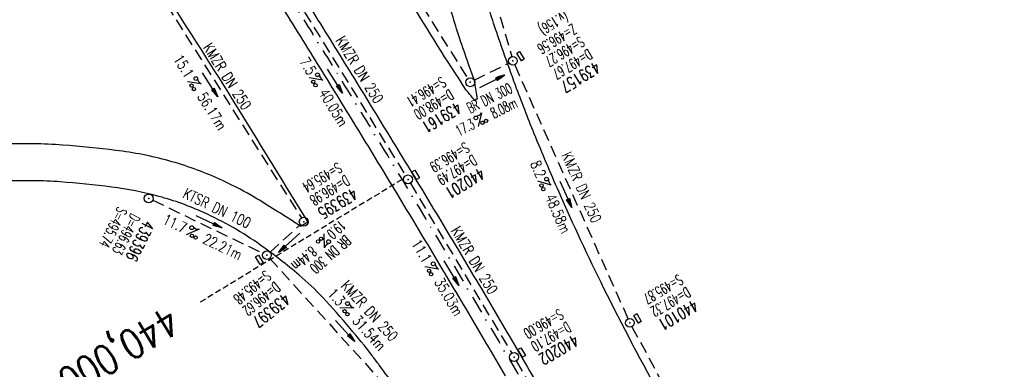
# Model space of a CAD drawing. Extents: x 459406 to 461721, y 413308 to 423218.
# Tile 235 of 256: x 460740 to 460907, y 421413 to 421472. Entities that reach past the tile are written whole.
import ezdxf
from ezdxf.enums import TextEntityAlignment as Align

# ---------------------------------------------------------------- set-up
doc = ezdxf.new("R2010")
doc.units = 0
doc.header["$LTSCALE"] = 2
doc.header["$MEASUREMENT"] = 0
for name, pattern in [('AUSGEZOGEN', [0]), ('GESTRICH-X2', [1.5, 1, -0.5]), ('GESTRICHELT', [0.75, 0.5, -0.25]), ('STRICHPT-X3', [3, 1.5, -0.75, 0, -0.75])]:
    doc.linetypes.add(name, pattern=pattern)
doc.layers.get('0').update_dxf_attribs({"linetype": 'AUSGEZOGEN'})
for name, color, linetype in [('ACHSE', 1, 'STRICHPT-X3'), ('FBR', 8, 'CONTINUOUS'), ('HEKTOM', 1, 'GESTRICHELT'), ('KANAL', 7, 'GESTRICH-X2'), ('PFEIL', 7, 'CONTINUOUS'), ('SCHACHTNR', 6, 'CONTINUOUS'), ('SCHSYMBOL', 7, 'AUSGEZOGEN'), ('TEXTO', 4, 'CONTINUOUS'), ('TEXTU', 4, 'CONTINUOUS')]:
    doc.layers.add(name, color=color, linetype=linetype)
doc.styles.add('ROMANS', font='romans.shx', dxfattribs={"width": 0.8})

# ---------------------------------------------------------------- blocks, each defined once
blk = doc.blocks.new('GST')
at = {"color": 0}
blk.add_circle((0, 0), 0.75, dxfattribs=at)
blk.add_point((0, 0), dxfattribs=at)
blk = doc.blocks.new('10')
blk.add_blockref('GST', (0, 0))
blk = doc.blocks.new('13')
blk.add_lwpolyline([(0.76, 1.22), (-0.75, 1.22), (-0.75, 1.8), (0.76, 1.8)], close=True)
at = {"rotation": 180}
blk.add_blockref('GST', (0, 0), dxfattribs=at)
blk = doc.blocks.new('PROM')
blk.add_line((1.57, 1.82), (0.02, 0.02))
for centre, radius in [((0.32, 1.51), 0.317), ((0.94, 0.29), 0.283), ((1.64, 0.29), 0.283)]:
    blk.add_circle(centre, radius)
blk.add_arc((0.99, 2.68), 1.03, 239.1414, 303.3549)
blk = doc.blocks.new('PFEIL2')
at = {"color": 0}
for p, q in [((0.88, 0), (-2.4, -0.01)), ((0.88, -0.27), (0.88, 0.28)), ((0.88, 0.28), (2.43, 0.01)), ((0.91, 0.27), (0.88, 0.26)), ((0.97, 0.26), (0.88, 0.25)), ((1.02, 0.25), (0.88, 0.23)), ((1.07, 0.24), (0.88, 0.21)), ((1.13, 0.23), (0.88, 0.19)), ((1.18, 0.22), (0.88, 0.17)), ((1.24, 0.21), (0.88, 0.15)), ((1.29, 0.21), (0.88, 0.14)), ((1.34, 0.2), (0.88, 0.12)), ((1.4, 0.19), (0.88, 0.1)), ((1.45, 0.18), (0.88, 0.08)), ((1.51, 0.17), (0.88, 0.06)), ((1.56, 0.16), (0.88, 0.04)), ((1.61, 0.15), (0.88, 0.02)), ((1.67, 0.14), (0.88, 0.01)), ((1.72, 0.13), (0.88, -0.01)), ((1.78, 0.12), (0.88, -0.03)), ((1.83, 0.11), (0.88, -0.05)), ((1.88, 0.1), (0.88, -0.07)), ((1.94, 0.09), (0.88, -0.09)), ((2.05, 0.08), (0.88, -0.12)), ((1.99, 0.08), (0.88, -0.11)), ((2.1, 0.07), (0.88, -0.14)), ((2.15, 0.06), (0.88, -0.16)), ((2.21, 0.05), (0.88, -0.18)), ((2.26, 0.04), (0.88, -0.2)), ((2.32, 0.03), (0.88, -0.22)), ((2.37, 0.02), (0.88, -0.23)), ((2.42, 0.01), (0.88, -0.25)), ((2.43, 0.01), (0.88, -0.27))]:
    blk.add_line(p, q, dxfattribs=at)
blk = doc.blocks.new('17')
blk.add_lwpolyline([(-0.76, -1.22), (0.75, -1.22), (0.75, -1.8), (-0.76, -1.8)], close=True)
blk.add_blockref('GST', (0, 0))

msp = doc.modelspace()

# ---------------------------------------------------------------- linework, layer by layer
at = {"layer": 'ACHSE', "flags": 128}
msp.add_lwpolyline([(459426.66, 423071.8), (459434.7, 423063.96, 0.000009), (459443.64, 423055.23, -0.000014), (459452.58, 423046.49), (459470.47, 423029.03), (459488.36, 423011.57, 0.000028), (459497.3, 423002.83, -0.000019), (459506.25, 422994.1, -0.00001), (459515.19, 422985.37, 0.00001), (459524.14, 422976.64, 0.000005), (459533.08, 422967.9, -0.000014), (459542.03, 422959.17), (459559.91, 422941.71), (459577.8, 422924.24, 0.000014), (459586.74, 422915.51, -0.000007), (459595.69, 422906.78, -0.000007), (459604.63, 422898.05, 0.000014), (459613.58, 422889.31), (459631.47, 422871.85), (459649.35, 422854.38), (459667.24, 422836.92), (459685.13, 422819.45, 0.000014), (459694.07, 422810.72, -0.000007), (459703.02, 422801.99), (459720.91, 422784.53, 0.000016), (459724.89, 422780.63, -0.000005), (459728.88, 422776.74, -0.000854), (459731.57, 422774.11, -0.000319), (459738.76, 422767.03, -0.002071), (459745.75, 422760.08, -0.001348), (459756.42, 422749.33, -0.001735), (459764.66, 422740.93, -0.001541), (459773.86, 422731.42, -0.001535), (459782.49, 422722.39, -0.001533), (459791.08, 422713.29, -0.001538), (459799.62, 422704.14, -0.001542), (459808.08, 422694.96, -0.001544), (459816.48, 422685.73, -0.001539), (459824.84, 422676.42, -0.001534), (459833.15, 422667.06, -0.001539), (459841.38, 422657.67, -0.001538), (459850.2, 422647.48, -0.001798), (459857.69, 422638.72, -0.001274), (459867.54, 422627.04, -0.002004), (459873.76, 422619.57, -0.000175), (459878.95, 422613.28, -0.000644), (459880.36, 422611.57, -0.000005), (459885, 422605.91, 0.000011), (459889.63, 422600.26), (459905.49, 422580.93, -0.000007), (459913.42, 422571.26, 0.000013), (459921.34, 422561.6), (459937.2, 422542.27), (459953.05, 422522.94, -0.000013), (459960.98, 422513.28, 0.000013), (459968.91, 422503.61), (459984.76, 422484.28), (460000.62, 422464.95), (460016.47, 422445.62, -0.000013), (460024.4, 422435.96, 0.000013), (460032.33, 422426.29), (460048.18, 422406.97), (460064.04, 422387.64), (460079.89, 422368.31, -0.000013), (460087.82, 422358.64, 0.000013), (460095.75, 422348.98), (460111.6, 422329.65), (460127.46, 422310.32, -0.000007), (460128.88, 422308.58, -0.000001), (460143.31, 422290.99, -0.000002), (460151.24, 422281.32, 0.000015), (460159.17, 422271.66), (460175.02, 422252.33), (460190.88, 422233, -0.000013), (460198.81, 422223.34, 0.000013), (460206.73, 422213.67), (460222.59, 422194.34), (460238.44, 422175.01), (460254.3, 422155.68, -0.000013), (460262.23, 422146.02, 0.000006), (460270.15, 422136.35, 0.000006), (460286.01, 422117.03, -0.000004), (460301.86, 422097.7, -0.000002), (460317.72, 422078.37, 0.000003), (460333.57, 422059.04, 0.000003), (460349.43, 422039.71, -0.000003), (460365.28, 422020.38, -0.000003), (460381.14, 422001.05, 0.000002), (460396.99, 421981.72, 0.000004), (460412.85, 421962.39, -0.000004), (460428.7, 421943.06, -0.00001), (460444.56, 421923.73, 0.000007), (460460.41, 421904.4, 0.000007), (460476.27, 421885.08, -0.000009), (460492.12, 421865.75, -0.000004), (460500.05, 421856.08, 0.000013), (460507.98, 421846.42), (460523.83, 421827.09), (460539.69, 421807.76, -0.000013), (460547.61, 421798.09, 0.000013), (460555.54, 421788.43), (460571.4, 421769.1), (460587.25, 421749.77, -0.000006), (460593.29, 421742.41, -0.000005), (460600.58, 421733.52, -0.000221), (460600.79, 421733.26, -0.00002), (460603.1, 421730.44, -0.001396), (460609.31, 421722.81, -0.000905), (460618.83, 421711.01, -0.001598), (460625.68, 421702.42, -0.001252), (460634.36, 421691.41, -0.001248), (460642.05, 421681.57, -0.001247), (460649.7, 421671.67, -0.001249), (460657.3, 421661.73, -0.001252), (460664.84, 421651.78, -0.001254), (460672.33, 421641.77, -0.001254), (460679.77, 421631.73, -0.001248), (460687.16, 421621.65, -0.001247), (460694.51, 421611.53, -0.001248), (460701.8, 421601.38, -0.001248), (460709.04, 421591.19, -0.001255), (460716.23, 421580.97, -0.001255), (460723.37, 421570.71, -0.001253), (460730.46, 421560.4, -0.001254), (460737.49, 421550.08, -0.001245), (460744.47, 421539.73, -0.001241), (460751.41, 421529.31, -0.001249), (460758.31, 421518.84, -0.001258), (460765.12, 421508.4, -0.001258), (460771.86, 421497.94, -0.001248), (460778.61, 421487.36, -0.001243), (460785.3, 421476.76, -0.00125), (460791.9, 421466.18, -0.001256), (460798.46, 421455.55, -0.001254), (460804.97, 421444.87, -0.00125), (460811.43, 421434.16, -0.001251), (460817.84, 421423.43, -0.001246), (460824.18, 421412.67, -0.001245), (460830.48, 421401.87, -0.001251), (460836.73, 421391.03, -0.001252), (460842.91, 421380.18, -0.001256), (460849.04, 421369.28, -0.001256), (460855.12, 421358.36, -0.001246), (460861.13, 421347.43, -0.001241), (460867.11, 421336.42, -0.001247), (460873.04, 421325.39, -0.001253), (460878.89, 421314.37, -0.001261), (460884.68, 421303.32, -0.001257), (460890.44, 421292.2, -0.001248), (460896.13, 421281.06, -0.00125), (460901.76, 421269.91, -0.001246), (460907.35, 421258.72, -0.001246), (460912.87, 421247.52, -0.001249), (460918.33, 421236.28, -0.001248), (460923.75, 421225.01, -0.001253), (460929.1, 421213.72, -0.001251), (460934.41, 421202.39, -0.001254), (460939.65, 421191.04, -0.001255), (460944.83, 421179.67, -0.001251), (460949.96, 421168.27, -0.001252), (460955.03, 421156.85, -0.001247), (460960.05, 421145.4, -0.001247), (460965, 421133.92, -0.001248), (460969.9, 421122.43, -0.001246), (460974.75, 421110.9, -0.001255), (460979.54, 421099.33, -0.00126), (460984.26, 421087.78, -0.001252), (460988.91, 421076.22, -0.001243), (460993.53, 421064.56, -0.001243), (460998.11, 421052.87, -0.001254), (461002.58, 421041.26, -0.001259), (461007, 421029.6, -0.001252), (461011.39, 421017.86, -0.001245), (461015.72, 421006.11, -0.001249), (461019.97, 420994.38, -0.00125), (461024.17, 420982.61, -0.001249), (461028.31, 420970.81, -0.00125), (461032.39, 420959.01, -0.001248), (461036.42, 420947.16, -0.001254), (461040.39, 420935.29, -0.001259), (461044.29, 420923.43, -0.001252), (461048.13, 420911.58, -0.001245), (461051.92, 420899.63, -0.001244), (461055.66, 420887.66, -0.001252), (461059.32, 420875.75, -0.001256), (461062.91, 420863.81, -0.001249), (461066.47, 420851.79, -0.001248), (461069.97, 420839.76, -0.001254), (461073.39, 420827.77, -0.001253), (461076.75, 420815.75, -0.001249), (461080.06, 420803.67, -0.001247), (461083.31, 420791.58, -0.001252), (461086.49, 420779.52, -0.001251), (461089.61, 420767.44, -0.001245), (461092.68, 420755.29, -0.001248), (461095.69, 420743.15, -0.001251), (461098.63, 420731.01, -0.001257), (461101.69, 420718.09, -0.001425), (461104.33, 420706.67, -0.001081), (461107.66, 420691.93, -0.001652), (461109.79, 420682.28, -0.000251), (461111.91, 420672.48, -0.000696), (461112.67, 420668.95, -0.000002), (461114.48, 420660.43, -0.000008), (461115.03, 420657.83), (461120.24, 420633.38), (461125.45, 420608.93), (461130.65, 420584.48), (461135.85, 420560.02, -0.000004), (461138.46, 420547.8, 0.000004), (461141.06, 420535.57), (461146.27, 420511.12), (461151.47, 420486.67), (461161.88, 420437.76)], format="xyb", dxfattribs=at)
at = {"layer": 'FBR'}
for p, q in [((460817.14, 421461.95), (460817.72, 421458.54)), ((460786.55, 421437.75), (460787.86, 421436.96)), ((460788.99, 421437.64), (460787.86, 421436.96))]:
    msp.add_line(p, q, dxfattribs=at)
at = {"layer": 'FBR', "flags": 128}
for points in [[(460141.77, 422289.72, -0.000002), (460149.69, 422280.06, 0.000015), (460157.62, 422270.39), (460173.48, 422251.06), (460189.33, 422231.73, -0.000013), (460197.26, 422222.07, 0.000013), (460205.19, 422212.4), (460221.04, 422193.07), (460236.9, 422173.75), (460252.75, 422154.42, -0.000013), (460260.68, 422144.75, 0.000006), (460268.61, 422135.09, 0.000006), (460284.46, 422115.76, -0.000004), (460300.32, 422096.43, -0.000002), (460316.17, 422077.1, 0.000003), (460332.03, 422057.77, 0.000003), (460347.88, 422038.44, -0.000003), (460363.74, 422019.11, -0.000003), (460379.59, 421999.78, 0.000002), (460395.45, 421980.45, 0.000004), (460411.3, 421961.12, -0.000004), (460427.16, 421941.79, -0.000003), (460432.27, 421935.56, 0.000007)], [(460817.28, 421458.26, -0.001493), (460815.95, 421459.91, -0.022589), (460815.86, 421460.03, -0.012052), (460806.3, 421475.22, 0.008803), (460793.33, 421496.11, 0.0004), (460789.95, 421501.35, 0.000061), (460767.85, 421535.46, 0.002822), (460761.92, 421544.5, 0.001241), (460748.26, 421564.97)], [(460726.43, 421535.43, -0.001884), (460739.44, 421516.04, -0.004828), (460744.41, 421508.41, -0.000109), (460758.8, 421485.83, -0.000113), (460772.69, 421464.03, -0.003371), (460777.25, 421456.74, -0.001292), (460788.99, 421437.64)], [(460803.96, 421409.56, 0.001697), (460801.11, 421413.46, 0.004026), (460799.89, 421415.08, 0.01364), (460796.18, 421419.69, 0.011447), (460791.49, 421424.95, 0.030243), (460787.54, 421428.7, 0.019987), (460781.03, 421433.74, 0.02438), (460776.33, 421436.75, 0.024446), (460771.37, 421439.28, 0.038299), (460763.76, 421442.03, 0.03788), (460755.73, 421443.61, 0.009716), (460747, 421444.48, 0.01892), (460742.5, 421444.67, 0.000655), (460735.96, 421444.69, 0.00119)]]:
    msp.add_lwpolyline(points, format="xyb", dxfattribs=at)
at = {"layer": 'FBR'}
for points in [[(460692.98, 421617.05, -0.000535), (460696.13, 421612.7, -0.001248), (460703.43, 421602.54, -0.001248), (460710.67, 421592.35, -0.001255), (460717.87, 421582.11, -0.001255), (460725.01, 421571.84, -0.001253), (460732.11, 421561.53, -0.001254), (460739.15, 421551.2, -0.001245), (460746.13, 421540.84, -0.001241), (460753.08, 421530.41, -0.001249), (460759.98, 421519.93, -0.001258), (460766.8, 421509.49, -0.001258), (460773.55, 421499.02, -0.001248), (460780.3, 421488.43, -0.001243), (460787, 421477.82, -0.00125), (460793.6, 421467.24, -0.001256), (460800.16, 421456.6, -0.001254), (460806.68, 421445.91, -0.00125), (460813.15, 421435.19, -0.001251), (460819.56, 421424.45, -0.001246), (460825.91, 421413.68, -0.001076), (460831.36, 421404.34, -0.001251)], [(460689.89, 421614.51, -0.000511), (460692.89, 421610.36, -0.001248), (460700.17, 421600.21, -0.001248), (460707.41, 421590.04, -0.001255), (460714.59, 421579.82, -0.001255), (460721.73, 421569.57, -0.001253), (460728.81, 421559.27, -0.001254), (460735.84, 421548.95, -0.001245), (460742.8, 421538.61, -0.001241), (460749.74, 421528.2, -0.001249), (460756.64, 421517.74, -0.001258), (460763.44, 421507.31, -0.001258), (460770.18, 421496.86, -0.001248), (460776.93, 421486.29, -0.001243), (460783.61, 421475.7, -0.00125), (460790.2, 421465.13, -0.001256), (460796.75, 421454.51, -0.001254), (460803.27, 421443.83, -0.00125), (460809.72, 421433.14, -0.001251), (460816.11, 421422.41, -0.001246), (460822.46, 421411.66, -0.001245)], [(460853.88, 421398.96, -0.000114), (460849.11, 421407.6, -0.010374), (460839.2, 421426.46, -0.01231), (460831.58, 421442.72, -0.006712), (460827.39, 421452.62, -0.008188), (460824.2, 421460.83, -0.003301), (460822.15, 421466.49, -0.004282), (460820.64, 421470.87, -0.009788), (460819.46, 421474.62, -0.004297), (460817.02, 421483.23, -0.017437), (460815.02, 421491.68, -0.011992), (460812.84, 421504.11, -0.022608), (460811.51, 421516.79, -0.024013), (460811.38, 421528.81, -0.011278), (460812.03, 421539.87, -0.019235), (460812.81, 421546.32, -0.003638), (460814.41, 421555.82, -0.006912), (460815.35, 421560.8, -0.002501), (460816.53, 421566.44, 0.003472), (460817.37, 421570.5, 0.003122), (460817.98, 421573.65, 0.001287), (460819.39, 421581.3, 0.009803), (460819.99, 421585.05, 0.004014)], [(460817.14, 421461.95, -0.001406), (460816.26, 421464.4, -0.004282), (460814.71, 421468.88, -0.009788), (460813.46, 421472.86, -0.004297), (460811, 421481.58, -0.017437), (460808.9, 421490.45, -0.011992), (460806.66, 421503.17, -0.022608), (460805.27, 421516.42, -0.024013), (460805.13, 421529.04, -0.011278), (460805.8, 421540.38, -0.019235), (460806.64, 421547.31, -0.003638), (460808.25, 421556.9, -0.006912), (460809.23, 421562.05, -0.002501), (460810.42, 421567.75, 0.003472), (460811.24, 421571.72, 0.003122), (460811.83, 421574.79, 0.000352), (460812.22, 421576.88, 0.009803)], [(460786.55, 421437.75, 0.009909), (460779.44, 421442.17, 0.024446), (460773.94, 421444.98, 0.038299), (460765.43, 421448.05, 0.03788), (460756.47, 421449.82, 0.009716), (460747.5, 421450.71, 0.01892), (460742.53, 421450.92, 0.000655), (460735.97, 421450.94, 0.00119), (460732.35, 421450.94, 0.00149), (460727.99, 421450.91, -0.000835), (460720.31, 421450.86, -0.012924), (460712.61, 421451.01, -0.007994), (460699.86, 421451.8, -0.045375), (460692.06, 421453.13, -0.010609), (460689.06, 421454, -0.035833)]]:
    msp.add_lwpolyline(points, format="xyb", dxfattribs=at)
at = {"layer": 'FBR', "flags": 128}
msp.add_lwpolyline([(460817.72, 421458.54), (460817.28, 421458.26)], dxfattribs=at)
at = {"layer": 'HEKTOM'}
msp.add_line((460804.97, 421444.88), (460770.78, 421424.12), dxfattribs=at)
at = {"layer": 'KANAL'}
for p, q in [((460795.59, 421494.44), (460816.13, 421461.97)), ((460815.81, 421492.59), (460823.56, 421465.69)), ((460758.66, 421484.56), (460787.91, 421438.38)), ((460785.28, 421478.31), (460805.59, 421445.53)), ((460817.22, 421461.69), (460823.09, 421464.62)), ((460824.06, 421464.28), (460843.28, 421421.31)), ((460806.38, 421444.25), (460823.56, 421415.47)), ((460762.72, 421441.38), (460781.38, 421432.41)), ((460782.62, 421432.59), (460787.75, 421437.25)), ((460782.56, 421431.53), (460802.78, 421409.28)), ((460843.94, 421419.97), (460860.28, 421389.84)), ((460824.31, 421414.19), (460838.16, 421390.28))]:
    msp.add_line(p, q, dxfattribs=at)

# ---------------------------------------------------------------- block references
at = {"layer": 'PFEIL'}
for p, rotation in [((460793.61, 421461.55), 301.7697), ((460772.43, 421460.93), 302.3628), ((460820.23, 421461.47), 26.5968), ((460832.76, 421442.38), 294.0857), ((460772.26, 421437.72), 334.381), ((460785.85, 421434.17), 222.1316), ((460813.34, 421429.05), 300.8555000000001), ((460795.33, 421419.23), 312.2709)]:
    msp.add_blockref('PFEIL2', p, dxfattribs=dict(at, rotation=rotation))
at = {"layer": 'SCHSYMBOL'}
for name, p, rotation in [('13', (460823.76, 421464.97), 301.4133), ('10', (460816.54, 421461.35), 301.4288), ('13', (460805.98, 421444.9), 301.2332), ('10', (460762.03, 421441.68), 301.6999), ('10', (460788.31, 421437.74), 301.3035), ('17', (460782.06, 421432.08), 301.2668), ('13', (460843.59, 421420.62), 300.3177), ('13', (460823.95, 421414.83), 300.4303)]:
    msp.add_blockref(name, p, dxfattribs=dict(at, rotation=rotation))
at = {"layer": 'TEXTU'}
for p, rotation in [((460768.56, 421461.43), 302.3628), ((460789.19, 421462.09), 301.7697), ((460817.87, 421453.82), 26.5968), ((460827.96, 421444.63), 294.0857), ((460768.38, 421435.5), 334.381), ((460791.76, 421435.7), 221.7359766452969), ((460808.81, 421430.11), 300.8555000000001), ((460794.39, 421423.09), 312.2709)]:
    msp.add_blockref('PROM', p, dxfattribs=dict(at, rotation=rotation))

# ---------------------------------------------------------------- texts
at = {"layer": 'HEKTOM', "style": 'ROMANS', "width": 0.8}
msp.add_text('440,000', height=5, rotation=211.2447, dxfattribs=at).set_placement((460765.22, 421423.66))
at = {"layer": 'SCHACHTNR', "style": 'ROMANS'}
for s, height, rotation, width, p in [('(v.156)', 1.8, 211.4133, 0.6, (460832.4, 421473.55)), ('Z=496.56', 1.8, 211.4133, 0.6, (460833.86, 421471.32)), ('S=496.27', 1.8, 211.4133, 0.6, (460835.17, 421469.19)), ('D=497.67', 1.8, 211.4133, 0.6, (460836.48, 421467.07)), ('439157', 2, 211.4133, 0.7, (460837.79, 421464.94)), ('S=496.41', 1.8, 211.4288, 0.6, (460811.68, 421462.37)), ('D=498.00', 1.8, 211.4288, 0.6, (460812.99, 421460.24)), ('439161', 2, 211.4288, 0.7, (460814.28, 421458.12)), ('S=496.39', 1.8, 211.2332, 0.6, (460815.65, 421451.26)), ('D=497.49', 1.8, 211.2332, 0.6, (460816.93, 421449.13)), ('S=495.64', 1.8, 211.3035, 0.6, (460794.05, 421447.84)), ('440201', 2, 211.2332, 0.7, (460818.24, 421446.98)), ('D=496.98', 1.8, 211.3035, 0.6, (460795.36, 421445.69)), ('439395', 2, 211.3035, 0.7, (460796.68, 421443.56)), ('S=495.74', 1.8, 243.2748, 0.6, (460756.82, 421440.39)), ('D=496.63', 1.8, 243.2748, 0.6, (460759.05, 421439.27)), ('439396', 2, 243.2748, 0.7, (460761.29, 421438.14)), ('S=495.48', 1.8, 219.2404, 0.6, (460781.82, 421429.59)), ('S=495.87', 1.8, 210.3177, 0.6, (460851.89, 421428.91)), ('D=496.62', 1.8, 219.2404, 0.6, (460783.38, 421427.66)), ('D=497.32', 1.8, 210.3177, 0.6, (460853.17, 421426.76)), ('439397', 2, 219.2404, 0.7, (460784.98, 421425.74)), ('440101', 2, 210.3177, 0.7, (460854.42, 421424.6)), ('S=496.00', 1.8, 210.4303, 0.6, (460831.63, 421423.04)), ('D=497.10', 1.8, 210.4303, 0.6, (460832.91, 421420.88)), ('440202', 2, 210.4303, 0.7, (460834.16, 421418.73))]:
    msp.add_text(s, height=height, rotation=rotation, dxfattribs=dict(at, width=width)).set_placement(p)
at = {"layer": 'TEXTO', "style": 'ROMANS'}
for s, rotation, width, p in [('KMZR DN 250', 301.7697, 0.75, (460797.02, 421463)), ('KMZR DN 250', 302.3628, 0.75, (460774.59, 421461.87)), ('BR DN 300', 26.5968, 0.6, (460820.19, 421457.86)), ('KMZR DN 250', 294.0857, 0.75, (460834.59, 421443.19)), ('KTSR DN 100', 334.381, 0.75, (460773.23, 421439.22)), ('BR DN 300', 221.736, 0.6, (460792.25, 421432.87)), ('KMZR DN 250', 300.8555, 0.75, (460816.48, 421430.75)), ('KMZR DN 250', 312.2709, 0.75, (460798.81, 421422.06))]:
    msp.add_text(s, height=1.8, rotation=rotation, dxfattribs=dict(at, width=width)).set_placement(p, align=Align.CENTER)
at = {"layer": 'TEXTU', "style": 'ROMANS'}
for s, rotation, width, p in [('15.1', 302.3628, 0.75, (460766.12, 421465.31)), ('7.5', 301.7697, 0.75, (460787.5, 421464.84)), ('40.05m', 301.7697, 0.75, (460790.78, 421459.55)), ('56.17m', 302.3628, 0.75, (460770.16, 421458.91)), ('8.08m', 26.5968, 0.6, (460820.54, 421455.17)), ('17.3', 26.5968, 0.6, (460814.6, 421452.17)), ('8.2', 294.0857, 0.75, (460826.64, 421447.59)), ('48.58m', 294.0857, 0.75, (460829.18, 421441.9)), ('11.7', 334.381, 0.75, (460764.26, 421437.49)), ('19.0', 221.736, 0.6, (460794.48, 421438.14)), ('22.21m', 334.381, 0.75, (460771.07, 421434.2)), ('8.44m', 221.736, 0.6, (460789.51, 421433.7)), ('11.1', 300.8555, 0.75, (460806.48, 421434.05)), ('35.03m', 300.8555, 0.75, (460810.35, 421427.55)), ('1.3', 312.2709, 0.75, (460792.22, 421425.46)), ('31.54m', 312.2709, 0.75, (460796.41, 421420.87))]:
    msp.add_text(s, height=1.8, rotation=rotation, dxfattribs=dict(at, width=width)).set_placement(p)

doc.saveas('drawing.dxf')
